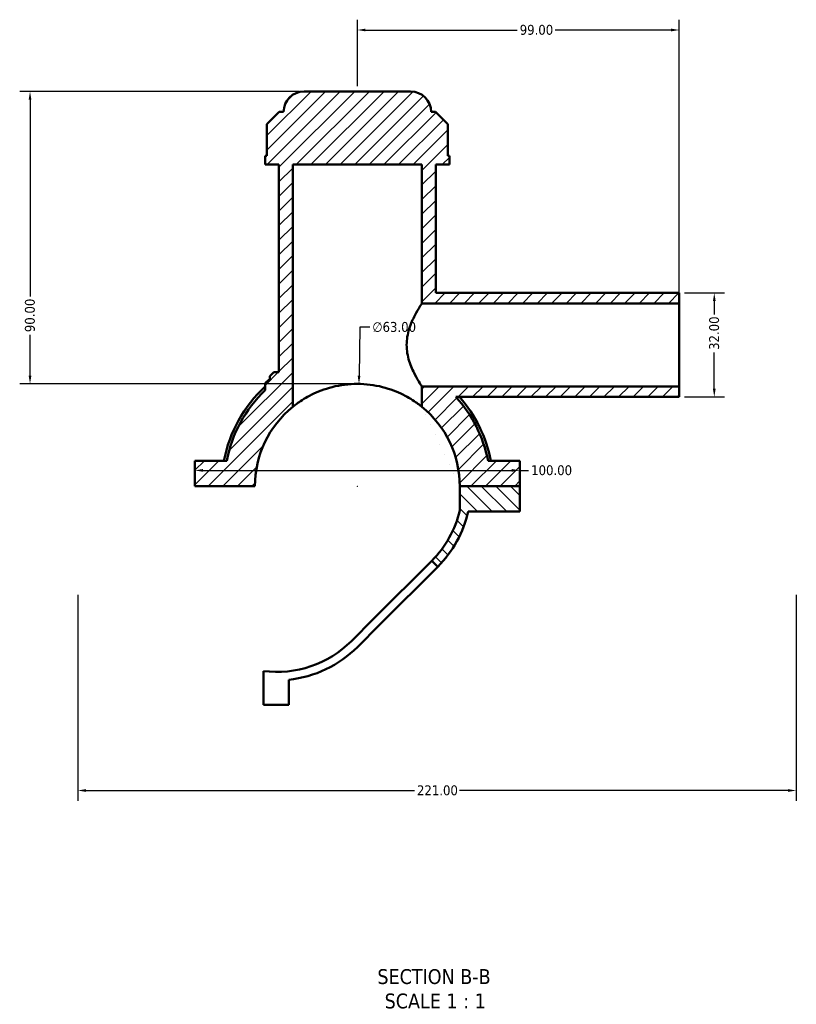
# Model space of a CAD drawing. Header units: millimetres. Extents: x 0 to 898, y -421 to 941.
# Tile 1 of 5: x 286 to 525, y -421 to -118. Entities that reach past the tile are written whole.
import ezdxf

# ---------------------------------------------------------------- set-up
doc = ezdxf.new("R2010")
doc.units = ezdxf.units.MM
for name, color, linetype, lineweight in [('Dimension (ANSI)', 7, 'Continuous', 25), ('Hatch (ANSI)', 7, 'Continuous', 18), ('Symbol (ANSI)', 7, 'Continuous', 25), ('Visible (ANSI)', 7, 'Continuous', 50)]:
    doc.layers.add(name, color=color, linetype=linetype, lineweight=lineweight)
doc.styles.add('Label Text (ANSI)', font='tahoma.ttf')
doc.styles.add('Note Text (ANSI)', font='tahoma.ttf')
doc.dimstyles.new('Default - mm (ANSI)', dxfattribs={"dimtxt": 3.048, "dimasz": 2.5, "dimexe": 3.175, "dimexo": 1.6002, "dimgap": 0.8, "dimtad": 0, "dimtoh": 1, "dimrnd": 1e-08, "dimzin": 4, "dimdsep": 46, "dimtxsty": 'Note Text (ANSI)', "dimcen": 0.09, "dimdle": 10, "dimclrd": 256, "dimclre": 256, "dimclrt": 230, "dimadec": 1, "dimazin": 1, "dimtfac": 1, "dimtofl": 0, "dimtmove": 0, "dimatfit": 3, "dimfxl": 1, "dimtolj": 1, "dimtzin": 4, "dimlwd": -1, "dimlwe": -1, "dimarcsym": 0})

# ---------------------------------------------------------------- blocks, each defined once
blk = doc.blocks.new('*D7')
at = {"layer": 'Defpoints', "color": 0, "transparency": 16777216}
for p in [(390.52, -230.57), (389.54, -293.57)]:
    blk.add_point(p, dxfattribs=at)
at = {"layer": 'Dimension (ANSI)', "transparency": 16777216}
for p, q in [((390.79, -213.14), (390.56, -228.07)), ((393.86, -213.14), (390.79, -213.14)), ((389.94, -262.07), (390.12, -262.07)), ((390.03, -262.16), (390.03, -261.98))]:
    blk.add_line(p, q, dxfattribs=at)
blk.add_solid([(390.14, -228.07), (390.98, -228.08), (390.52, -230.57)], dxfattribs=at)
at = {"layer": 'Dimension (ANSI)', "color": 230, "true_color": 0xff0080, "transparency": 16777216, "insert": (394.66, -211.5), "char_height": 3.048, "attachment_point": 1, "style": 'Note Text (ANSI)'}
blk.add_mtext('\\A1;∅63.00', dxfattribs=at)
blk = doc.blocks.new('*D9')
at = {"layer": 'Defpoints', "color": 0, "transparency": 16777216}
for p in [(373.65, -140.57), (289.37, -230.57), (390.03, -230.57)]:
    blk.add_point(p, dxfattribs=at)
at = {"layer": 'Dimension (ANSI)', "transparency": 16777216}
for p, q in [((372.05, -140.57), (286.19, -140.57)), ((289.37, -143.07), (289.37, -203.71)), ((289.37, -228.07), (289.37, -215.43)), ((388.43, -230.57), (286.19, -230.57))]:
    blk.add_line(p, q, dxfattribs=at)
for points in [[(288.95, -143.07), (289.78, -143.07), (289.37, -140.57)], [(288.95, -228.07), (289.78, -228.07), (289.37, -230.57)]]:
    blk.add_solid(points, dxfattribs=at)
at = {"layer": 'Dimension (ANSI)', "color": 230, "true_color": 0xff0080, "transparency": 16777216, "insert": (287.78, -214.63), "char_height": 3.048, "attachment_point": 1, "rotation": 90, "style": 'Note Text (ANSI)'}
blk.add_mtext('\\A1;90.00', dxfattribs=at)
blk = doc.blocks.new('*D10')
at = {"layer": 'Defpoints', "color": 0, "transparency": 16777216}
for p in [(489.03, -202.57), (489.03, -234.57), (499.81, -234.57)]:
    blk.add_point(p, dxfattribs=at)
at = {"layer": 'Dimension (ANSI)', "transparency": 16777216}
for p, q in [((490.63, -202.57), (502.99, -202.57)), ((499.81, -205.07), (499.81, -209.24)), ((499.81, -232.07), (499.81, -220.9)), ((490.63, -234.57), (502.99, -234.57))]:
    blk.add_line(p, q, dxfattribs=at)
for points in [[(499.39, -205.07), (500.23, -205.07), (499.81, -202.57)], [(499.39, -232.07), (500.23, -232.07), (499.81, -234.57)]]:
    blk.add_solid(points, dxfattribs=at)
at = {"layer": 'Dimension (ANSI)', "color": 230, "true_color": 0xff0080, "transparency": 16777216, "insert": (498.22, -220.1), "char_height": 3.048, "attachment_point": 1, "rotation": 90, "style": 'Note Text (ANSI)'}
blk.add_mtext('\\A1;32.00', dxfattribs=at)
blk = doc.blocks.new('*D11')
at = {"layer": 'Defpoints', "color": 0, "transparency": 16777216}
for p in [(489.03, -121.66), (390.03, -140.57), (489.03, -205.77)]:
    blk.add_point(p, dxfattribs=at)
at = {"layer": 'Dimension (ANSI)', "transparency": 16777216}
for p, q in [((390.03, -138.97), (390.03, -118.49)), ((489.03, -204.17), (489.03, -118.49)), ((392.53, -121.66), (439.17, -121.66)), ((486.53, -121.66), (450.89, -121.66))]:
    blk.add_line(p, q, dxfattribs=at)
for points in [[(392.53, -121.24), (392.53, -122.08), (390.03, -121.66)], [(486.53, -121.24), (486.53, -122.08), (489.03, -121.66)]]:
    blk.add_solid(points, dxfattribs=at)
at = {"layer": 'Dimension (ANSI)', "color": 230, "true_color": 0xff0080, "transparency": 16777216, "insert": (439.97, -120.07), "char_height": 3.048, "attachment_point": 1, "style": 'Note Text (ANSI)'}
blk.add_mtext('\\A1;99.00', dxfattribs=at)
blk = doc.blocks.new('*D12')
at = {"layer": 'Defpoints', "color": 0, "transparency": 16777216}
for p in [(304.03, -293.83), (525.03, -293.83), (525.03, -355.68)]:
    blk.add_point(p, dxfattribs=at)
at = {"layer": 'Dimension (ANSI)', "transparency": 16777216}
for p, q in [((304.03, -295.43), (304.03, -358.85)), ((525.03, -295.43), (525.03, -358.85)), ((306.53, -355.68), (407.57, -355.68)), ((522.53, -355.68), (421.49, -355.68))]:
    blk.add_line(p, q, dxfattribs=at)
for points in [[(306.53, -355.26), (306.53, -356.1), (304.03, -355.68)], [(522.53, -355.26), (522.53, -356.1), (525.03, -355.68)]]:
    blk.add_solid(points, dxfattribs=at)
at = {"layer": 'Dimension (ANSI)', "color": 230, "true_color": 0xff0080, "transparency": 16777216, "insert": (408.37, -354.09), "char_height": 3.048, "attachment_point": 1, "style": 'Note Text (ANSI)'}
blk.add_mtext('\\A1;221.00', dxfattribs=at)
blk = doc.blocks.new('*D13')
at = {"layer": 'Defpoints', "color": 0, "transparency": 16777216}
for p in [(340.03, -257.18), (440.03, -257.18), (440.03, -257.18)]:
    blk.add_point(p, dxfattribs=at)
at = {"layer": 'Dimension (ANSI)', "transparency": 16777216}
for p, q in [((342.53, -257.18), (437.53, -257.18)), ((440.03, -257.18), (442.69, -257.18))]:
    blk.add_line(p, q, dxfattribs=at)
for points in [[(342.53, -256.76), (342.53, -257.6), (340.03, -257.18)], [(437.53, -256.76), (437.53, -257.6), (440.03, -257.18)]]:
    blk.add_solid(points, dxfattribs=at)
at = {"layer": 'Dimension (ANSI)', "color": 230, "true_color": 0xff0080, "transparency": 16777216, "insert": (443.49, -255.59), "char_height": 3.048, "attachment_point": 1, "style": 'Note Text (ANSI)'}
blk.add_mtext('\\A1;100.00', dxfattribs=at)

msp = doc.modelspace()

# ---------------------------------------------------------------- hatches: boundary and pattern name
at = {"layer": 'Hatch (ANSI)'}
h = msp.add_hatch(dxfattribs=at)
h.set_pattern_fill('ANSI31', color=256, scale=25.4, style=0)
h.set_pattern_definition([(45, (0, 0), (-2.245064, 2.245064), [])])
edge = h.paths.add_edge_path()
edge.add_line((340.031, -262.02), (358.531, -262.02))
edge.add_ellipse((390.031, -262.07), major_axis=(-31.5, 0.05), ratio=1, start_angle=309.14107, end_angle=360, ccw=False)
edge.add_line((370.186, -237.608), (370.186, -163.07))
edge.add_line((370.186, -163.07), (409.876, -163.07))
edge.add_line((409.876, -163.07), (409.876, -205.77))
edge.add_line((409.876, -205.77), (489.031, -205.77))
edge.add_line((489.031, -205.77), (489.031, -202.57))
edge.add_line((489.031, -202.57), (414.129, -202.57))
edge.add_line((414.129, -202.57), (414.129, -163.07))
edge.add_line((414.129, -163.07), (418.381, -163.07))
edge.add_line((418.381, -163.07), (418.381, -160.37))
edge.add_line((418.381, -160.37), (417.862, -160.37))
edge.add_line((417.862, -160.37), (417.862, -150.65))
edge.add_line((417.862, -150.65), (414.082, -146.87))
edge.add_line((414.082, -146.87), (412.711, -146.87))
edge.add_ellipse((406.411, -146.87), major_axis=(6.3, 0), ratio=1, start_angle=0, end_angle=90)
edge.add_line((406.411, -140.57), (373.651, -140.57))
edge.add_ellipse((373.651, -146.87), major_axis=(0, 6.3), ratio=1, start_angle=0, end_angle=90)
edge.add_line((367.351, -146.87), (365.98, -146.87))
edge.add_line((365.98, -146.87), (362.2, -150.65))
edge.add_line((362.2, -150.65), (362.2, -160.37))
edge.add_line((362.2, -160.37), (361.681, -160.37))
edge.add_line((361.681, -160.37), (361.681, -163.07))
edge.add_line((361.681, -163.07), (365.934, -163.07))
edge.add_line((365.934, -163.07), (365.934, -226.956))
edge.add_ellipse((390.031, -262.07), major_axis=(-24.097, 35.115), ratio=1, start_angle=0, end_angle=0.03514)
edge.add_line((365.912, -226.97), (364.359, -226.97))
edge.add_line((364.359, -226.97), (363.099, -228.23))
edge.add_line((363.099, -228.23), (363.099, -229.08))
edge.add_ellipse((390.031, -262.07), major_axis=(-26.933, 32.991), ratio=1, start_angle=0, end_angle=2.12313)
edge.add_spline(control_points=[(361.895, -230.1), (361.859, -230.132), (361.826, -230.168), (361.77, -230.247), (361.747, -230.289), (361.697, -230.41), (361.681, -230.491), (361.681, -230.573)], knot_values=[-0.0536022, -0.0536022, -0.0536022, -0.0536022, -0.0391064, -0.0391064, -0.0246106, -0.0246106, 0, 0, 0, 0], degree=3, periodic=0)
edge.add_line((361.681, -230.573), (361.681, -232.521))
edge.add_ellipse((390.031, -262.07), major_axis=(-28.35, 29.55), ratio=1, start_angle=0, end_angle=35.09945)
edge.add_line((349.846, -254.195), (340.031, -254.195))
edge.add_line((340.031, -254.195), (340.031, -262.02))
edge = h.paths.add_edge_path()
edge.add_line((421.531, -262.02), (440.031, -262.02))
edge.add_line((440.031, -262.02), (440.031, -254.195))
edge.add_line((440.031, -254.195), (430.217, -254.195))
edge.add_ellipse((390.031, -262.07), major_axis=(40.186, 7.875), ratio=1, start_angle=0, end_angle=31.09937)
edge.add_line((420.373, -234.57), (489.031, -234.57))
edge.add_line((489.031, -234.57), (489.031, -231.37))
edge.add_line((489.031, -231.37), (409.876, -231.37))
edge.add_line((409.876, -231.37), (409.876, -237.608))
edge.add_ellipse((390.031, -262.07), major_axis=(19.845, 24.463), ratio=1, start_angle=309.14107, end_angle=360, ccw=False)
h = msp.add_hatch(dxfattribs=at)
h.set_pattern_fill('ANSI31', color=256, scale=25.4, angle=90.00021, style=0)
h.set_pattern_definition([(135.0002, (0, 0), (-2.245056, -2.245072), [])])
edge = h.paths.add_edge_path()
edge.add_line((440.031, -262.02), (421.531, -262.02))
edge.add_line((421.531, -262.02), (421.531, -269.547))
edge.add_ellipse((390.031, -262.07), major_axis=(31.5, -7.477), ratio=1, start_angle=328.35226, end_angle=360, ccw=False)
edge.add_line((412.924, -284.963), (414.762, -286.802))
edge.add_ellipse((390.031, -262.07), major_axis=(24.731, -24.731), ratio=1, start_angle=0, end_angle=32.15579)
edge.add_line((424.131, -269.845), (440.031, -269.845))
edge.add_line((440.031, -269.845), (440.031, -262.02))

# ---------------------------------------------------------------- linework, layer by layer
at = {"layer": 'Visible (ANSI)'}
for p, q in [((406.411, -140.57), (373.651, -140.57)), ((365.98, -146.87), (362.2, -150.65)), ((367.351, -146.87), (365.98, -146.87)), ((414.082, -146.87), (412.711, -146.87)), ((417.862, -150.65), (414.082, -146.87)), ((362.2, -150.65), (362.2, -160.37)), ((417.862, -160.37), (417.862, -150.65)), ((362.2, -160.37), (361.681, -160.37)), ((361.681, -160.37), (361.681, -163.07)), ((418.381, -160.37), (417.862, -160.37)), ((418.381, -163.07), (418.381, -160.37)), ((361.681, -163.07), (365.934, -163.07)), ((365.934, -163.07), (365.934, -226.956)), ((370.186, -237.608), (370.186, -163.07)), ((370.186, -163.07), (409.876, -163.07)), ((409.876, -163.07), (409.876, -205.77)), ((414.129, -202.57), (414.129, -163.07)), ((414.129, -163.07), (418.381, -163.07)), ((489.031, -202.57), (414.129, -202.57)), ((489.031, -205.77), (489.031, -202.57)), ((409.876, -205.77), (489.031, -205.77)), ((489.031, -231.37), (489.031, -205.77)), ((364.359, -226.97), (363.099, -228.23)), ((365.912, -226.97), (364.359, -226.97)), ((363.099, -228.23), (363.099, -229.08)), ((361.681, -230.573), (361.681, -232.521)), ((489.031, -231.37), (409.876, -231.37)), ((409.876, -231.37), (409.876, -237.608)), ((489.031, -234.57), (489.031, -231.37)), ((420.373, -234.57), (489.031, -234.57)), ((349.846, -254.195), (340.031, -254.195)), ((340.031, -254.195), (340.031, -262.02)), ((440.031, -254.195), (430.217, -254.195)), ((440.031, -262.02), (440.031, -254.195)), ((340.031, -262.02), (358.531, -262.02)), ((421.531, -262.02), (440.031, -262.02)), ((440.031, -262.02), (421.531, -262.02)), ((421.531, -262.02), (421.531, -269.547)), ((440.031, -269.845), (440.031, -262.02)), ((424.131, -269.845), (440.031, -269.845)), ((395.105, -302.782), (412.924, -284.963)), ((414.762, -286.802), (396.943, -304.621)), ((412.924, -284.963), (414.762, -286.802)), ((388.193, -309.694), (395.105, -302.782)), ((396.943, -304.621), (390.031, -311.533)), ((361.131, -329.352), (361.131, -318.907)), ((368.956, -321.585), (368.956, -329.352)), ((368.956, -329.352), (361.131, -329.352))]:
    msp.add_line(p, q, dxfattribs=at)
for centre, radius, start, end in [((373.651, -146.87), 6.3, 90, 180), ((406.411, -146.87), 6.3, 0, 90), ((390.031, -262.07), 42.588, 124.45984, 124.49498), ((390.031, -262.07), 42.588, 129.22715, 131.35028), ((390.031, -262.07), 41.769, 132.74472, 169.13259), ((390.031, -262.07), 40.95, 133.81306, 168.91251), ((390.031, -262.07), 40.95, 11.08749, 42.18686), ((390.031, -262.07), 41.769, 10.86741, 41.17667), ((390.031, -262.07), 31.5, 129.05012, 179.90905), ((390.031, -262.07), 31.5, 0.09095, 50.94988), ((390.031, -262.07), 32.375, 315, 346.64774), ((390.031, -262.07), 34.975, 315, 347.15579), ((365.3, -286.802), 32.375, 262.60172, 315), ((365.3, -286.802), 34.975, 276.00049, 315)]:
    msp.add_arc(centre, radius, start, end, dxfattribs=at)
for points, knots in [([(409.876, -205.77), (409.876, -205.77), (409.823, -205.853), (409.608, -206.189), (409.447, -206.444), (408.837, -207.437), (408.258, -208.415), (407.121, -210.634), (406.477, -212.038), (405.747, -214.383), (405.543, -215.205), (405.268, -216.879), (405.196, -217.732), (405.196, -218.57)], [6.0063275, 6.0063275, 6.0063275, 6.0063275, 6.2554256, 6.2554256, 6.5045237, 6.5045237, 7.0027199, 7.0027199, 7.5055783, 7.5055783, 7.7570075, 7.7570075, 8.0084367, 8.0084367, 8.0084367, 8.0084367]), ([(405.196, -218.57), (405.196, -219.409), (405.268, -220.261), (405.543, -221.936), (405.747, -222.758), (406.477, -225.103), (407.121, -226.507), (408.258, -228.725), (408.837, -229.704), (409.447, -230.697), (409.608, -230.952), (409.823, -231.288), (409.876, -231.37), (409.876, -231.37)], [0, 0, 0, 0, 0.2514292, 0.2514292, 0.5028584, 0.5028584, 1.0057168, 1.0057168, 1.503913, 1.503913, 1.7530111, 1.7530111, 2.0021092, 2.0021092, 2.0021092, 2.0021092]), ([(361.895, -230.1), (361.859, -230.132), (361.826, -230.168), (361.77, -230.247), (361.747, -230.289), (361.697, -230.41), (361.681, -230.491), (361.681, -230.573)], [-0.053602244, -0.053602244, -0.053602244, -0.053602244, -0.039106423, -0.039106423, -0.024610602, -0.024610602, 0, 0, 0, 0]), ([(409.876, -237.608), (409.876, -237.608), (409.747, -237.502), (409.225, -237.092), (408.832, -236.789), (407.811, -236.061), (407.183, -235.636), (405.741, -234.754), (404.928, -234.299), (403.206, -233.442), (402.235, -233.008), (400.106, -232.203), (398.949, -231.833), (396.513, -231.219), (395.232, -230.975), (392.634, -230.651), (391.316, -230.57), (388.746, -230.57), (387.428, -230.651), (384.83, -230.975), (383.55, -231.219), (381.114, -231.833), (379.956, -232.203), (377.827, -233.008), (376.856, -233.442), (375.134, -234.299), (374.321, -234.754), (372.88, -235.636), (372.251, -236.061), (371.23, -236.789), (370.837, -237.092), (370.315, -237.502), (370.186, -237.608), (370.186, -237.608)], [6.1945523, 6.1945523, 6.1945523, 6.1945523, 6.5833108, 6.5833108, 6.9720693, 6.9720693, 7.3608278, 7.3608278, 7.7495863, 7.7495863, 8.1351469, 8.1351469, 8.5207074, 8.5207074, 8.9062679, 8.9062679, 9.2918285, 9.2918285, 9.677389, 9.677389, 10.0629495, 10.0629495, 10.4485101, 10.4485101, 10.8340706, 10.8340706, 11.2228291, 11.2228291, 11.6115876, 11.6115876, 12.0003461, 12.0003461, 12.3891046, 12.3891046, 12.3891046, 12.3891046])]:
    msp.add_open_spline(points, degree=3, knots=knots, dxfattribs=at)

# ---------------------------------------------------------------- texts
at = {"layer": 'Symbol (ANSI)', "char_height": 4.572, "attachment_point": 7, "style": 'Label Text (ANSI)'}
for s, insert in [('SECTION B-B', (396.203, -415.306)), ('SCALE 1 : 1', (398.426, -422.819))]:
    msp.add_mtext(s, dxfattribs=dict(at, insert=insert))

# ---------------------------------------------------------------- dimensions: what is measured, and where the dimension line sits
at = {"layer": 'Dimension (ANSI)'}
for base, p1, p2, angle, override, picture, middle in [((489.031, -121.661), (390.031, -140.57), (489.031, -205.77), 180, {"dimtoh": 0, "dimdec": 2, "dimtp": 0, "dimtm": 0, "dimtdec": 2, "dimatfit": 1}, '*D11', (445.031, -121.661)), ((289.366, -230.571), (373.651, -140.57), (390.031, -230.571), 90, {"dimtoh": 0, "dimdec": 2, "dimtp": 0, "dimtm": 0, "dimtdec": 2, "dimatfit": 1}, '*D9', (289.366, -209.571)), ((499.811, -234.57), (489.031, -202.57), (489.031, -234.57), 90, {"dimtoh": 0, "dimdec": 2, "dimtp": 0, "dimtm": 0, "dimtdec": 2, "dimatfit": 1}, '*D10', (499.811, -215.07)), ((440.031, -257.181), (340.031, -257.181), (440.031, -257.181), 180, {"dimtoh": 0, "dimdec": 2, "dimse1": 1, "dimse2": 1, "dimtp": 0, "dimtm": 0, "dimtdec": 2, "dimatfit": 2}, '*D13', (449.531, -257.181)), ((525.031, -355.679), (304.031, -293.831), (525.031, -293.831), 180, {"dimtoh": 0, "dimdec": 2, "dimtp": 0, "dimtm": 0, "dimtdec": 2, "dimatfit": 1}, '*D12', (414.531, -355.679))]:
    dim = msp.add_linear_dim(base=base, p1=p1, p2=p2, angle=angle, dimstyle='Default - mm (ANSI)', override=override, dxfattribs=at)
    dim.commit()
    dim.dimension.update_dxf_attribs({"geometry": picture, "text_midpoint": middle, "dimtype": 160})
dim = msp.add_diameter_dim_2p(p1=(389.542, -293.568), p2=(390.52, -230.574), dimstyle='Default - mm (ANSI)', override={"dimtih": 1, "dimdec": 2, "dimlfac": 0.99998, "dimtp": 0, "dimtm": 0, "dimtdec": 2}, dxfattribs=at)
dim.commit()
dim.dimension.update_dxf_attribs({"geometry": '*D7', "text_midpoint": (401.352, -213.143), "dimtype": 163})

doc.saveas('drawing.dxf')
